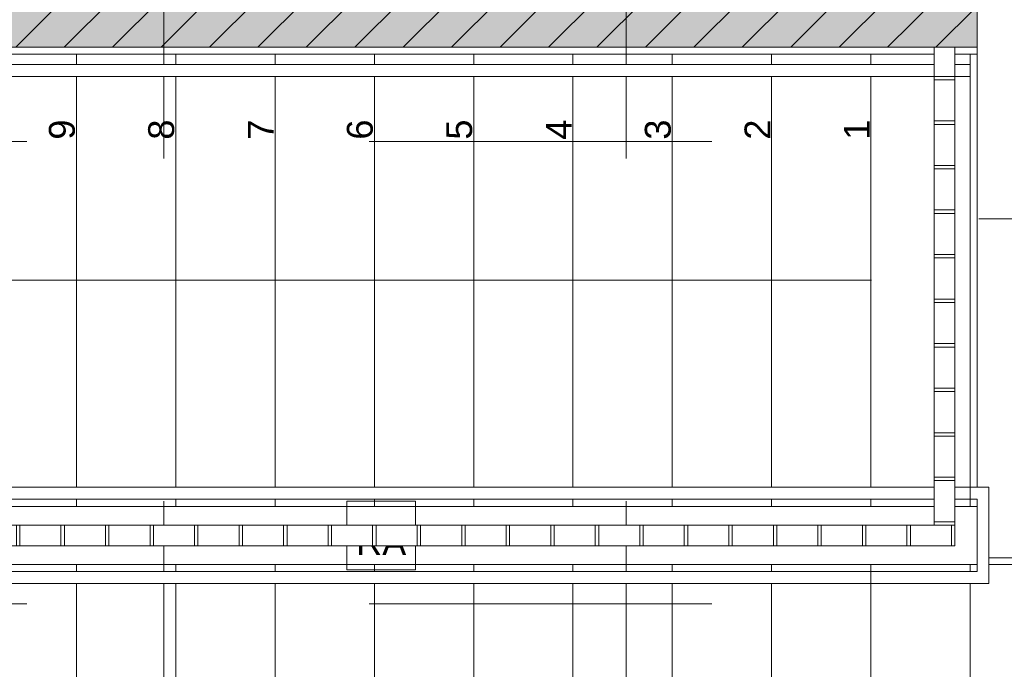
# Model space of a CAD drawing. Header units: metres. Extents: x -49 to 152, y -127 to 99.
# Tile 45 of 177: x -20.67 to -17.8, y -20.44 to -18.54. Entities that reach past the tile are written whole.
import ezdxf
from ezdxf.enums import TextEntityAlignment as Align

# ---------------------------------------------------------------- set-up
doc = ezdxf.new("R2010")
doc.units = ezdxf.units.M
doc.header["$PDMODE"] = 1
doc.header["$PDSIZE"] = -2
doc.linetypes.add('Raster 01', pattern=[2, 1, -1])
doc.layers.get('0').update_dxf_attribs({"lineweight": 25})
for name, color, linetype, lineweight, true_color in [('013_Beton und Stahlbetonarbeiten-000 Sichtbeton-341 tragende In', 5, 'Continuous', 5, 0x0000ff), ('013_Beton und Stahlbetonarbeiten-350 Stahlbeton Treppe Ansicht', 7, 'Continuous', 9, 0xa6a6a6), ('AV1-Raster', 7, 'Raster 01', 9, 0xa6a6a6)]:
    doc.layers.add(name, color=color, linetype=linetype, lineweight=lineweight, true_color=true_color)
for name, color, linetype, lineweight in [('013_Beton und Stahlbetonarbeiten-340 Innenwände', 7, 'Continuous', 18), ('031_Metallbauarbeiten-340 Treppen Geländer', 7, 'Continuous', 9), ('_1.35m (3D)', 7, 'Continuous', 9), ('_OG 3 (2D)', 7, 'Continuous', 9), ('_OG 3 - DS (2D)', 7, 'Continuous', 9), ('AV1-Brandschutzkonzept-Brandschutzkonzept', 7, 'Continuous', 5), ('Bemaßung-Bemaßung', 7, 'Continuous', 9), ('Keine', 7, 'Continuous', 9)]:
    doc.layers.add(name, color=color, linetype=linetype, lineweight=lineweight)
doc.layers.get('0').freeze()
doc.styles.add('Arial', font='arial.ttf')
doc.dimstyles.new('COE 50', dxfattribs={"dimtxt": 100.872396, "dimasz": 0.001414, "dimexe": 0.001, "dimexo": 0.01, "dimgap": 0.001, "dimtad": 1, "dimdec": 3, "dimtxsty": 'Arial', "dimblk": 'VW_SLASH-3', "dimblk1": 'VW_SLASH-3', "dimblk2": 'VW_SLASH-3', "dimcen": 0, "dimadec": 3, "dimazin": 0, "dimtfac": 0.8, "dimtdec": 3, "dimtix": 1, "dimtmove": 0, "dimatfit": 0, "dimldrblk": 'VW_SLASH-2', "dimfxl": 0.002, "dimfxlon": 1, "dimfrac": 2, "dimtolj": 1, "dimarcsym": 0})

# ---------------------------------------------------------------- blocks, each defined once
blk = doc.blocks.new('Group-4')
at = {"layer": 'AV1-Raster'}
for p, q in [((-20.25, -22.95), (-20.25, 1.35)), ((-18.9, -22.95), (-18.9, 1.35)), ((1.35, -18.9), (-40.5, -18.9)), ((1.35, -20.25), (-40.5, -20.25))]:
    blk.add_line(p, q, dxfattribs=at)
blk = doc.blocks.new('1.35m (3D)')
at = {"layer": 'AV1-Raster', "color": 7}
blk.add_blockref('Group-4', (0, 0), dxfattribs=at)
blk = doc.blocks.new('Group-43')
at = {"color": 255, "linetype": 'Continuous', "lineweight": 9, "transparency": 33554687}
blk.add_wipeout([(-19.715, -19.95), (-19.515, -19.95), (-19.515, -20.15), (-19.715, -20.15)], dxfattribs=at).dxf.layer = 'AV1-Brandschutzkonzept-Brandschutzkonzept'
at = {"layer": 'AV1-Brandschutzkonzept-Brandschutzkonzept', "color": 1, "linetype": 'Continuous', "lineweight": 9, "true_color": 0xff0000, "transparency": 33554687, "flags": 128}
blk.add_lwpolyline([(-19.715, -19.95), (-19.515, -19.95), (-19.515, -20.15), (-19.715, -20.15)], close=True, dxfattribs=at)
at = {"layer": 'AV1-Brandschutzkonzept-Brandschutzkonzept', "insert": (-19.615, -20.1073), "char_height": 0.0756, "attachment_point": 8, "line_spacing_factor": 0.967004, "style": 'Arial'}
blk.add_mtext('RA', dxfattribs=at)
blk = doc.blocks.new('Group-44')
at = {"layer": 'AV1-Brandschutzkonzept-Brandschutzkonzept', "color": 7}
blk.add_blockref('Group-43', (0, 0), dxfattribs=at)
blk = doc.blocks.new('OG 3 - DS (2D)')
at = {"layer": 'AV1-Brandschutzkonzept-Brandschutzkonzept', "color": 7, "transparency": 33554687}
blk.add_blockref('Group-44', (0, 0), dxfattribs=at)
blk = doc.blocks.new('Group-77')
at = {"layer": '013_Beton und Stahlbetonarbeiten-350 Stahlbeton Treppe Ansicht', "color": 7, "linetype": 'Raster 01'}
blk.add_line((-17.875, -21.475), (-17.875, -18.625), dxfattribs=at)
at = {"layer": '013_Beton und Stahlbetonarbeiten-350 Stahlbeton Treppe Ansicht', "linetype": 'Continuous'}
for p, q in [((-19.635, -18.645), (-21.515, -18.645)), ((-20.505, -18.645), (-20.505, -19.965)), ((-20.215, -18.645), (-20.215, -19.965)), ((-19.925, -18.645), (-19.925, -19.965)), ((-19.635, -18.645), (-19.635, -19.965)), ((-19.345, -19.305), (-19.345, -19.965)), ((-20.505, -20.135), (-20.505, -21.455)), ((-20.215, -20.135), (-20.215, -21.455)), ((-19.925, -20.135), (-19.925, -21.455)), ((-19.635, -20.135), (-19.635, -21.455)), ((-19.345, -20.135), (-19.345, -21.455)), ((-19.055, -20.135), (-19.055, -21.455)), ((-18.765, -20.135), (-18.765, -21.455)), ((-18.475, -20.135), (-18.475, -21.455)), ((-18.185, -21.455), (-18.185, -20.135)), ((-17.895, -21.455), (-17.895, -20.135))]:
    blk.add_line(p, q, dxfattribs=at)
at = {"layer": '013_Beton und Stahlbetonarbeiten-350 Stahlbeton Treppe Ansicht', "color": 8}
for p, q in [((-19.345, -18.645), (-19.345, -19.305)), ((-19.055, -18.645), (-19.055, -19.965)), ((-18.765, -18.645), (-18.765, -19.965)), ((-18.475, -19.965), (-18.475, -18.645)), ((-18.185, -18.645), (-18.185, -19.965)), ((-17.895, -18.645), (-17.895, -19.965)), ((-19.055, -19.965), (-17.875, -19.965))]:
    blk.add_line(p, q, dxfattribs=at)
at = {"layer": '013_Beton und Stahlbetonarbeiten-350 Stahlbeton Treppe Ansicht', "color": 252, "linetype": 'Continuous', "true_color": 0x888888}
for p, q in [((-21.515, -19.965), (-19.055, -19.965)), ((-21.515, -20.135), (-17.755, -20.135))]:
    blk.add_line(p, q, dxfattribs=at)
at = {"layer": '013_Beton und Stahlbetonarbeiten-350 Stahlbeton Treppe Ansicht', "color": 7, "linetype": 'Continuous', "flags": 128}
blk.add_lwpolyline([(-17.735, -21.475), (-17.735, -20.115), (-17.875, -20.115), (-17.875, -19.98), (-17.875, -18.625)], dxfattribs=at)
at = {"layer": '013_Beton und Stahlbetonarbeiten-350 Stahlbeton Treppe Ansicht', "color": 8, "flags": 128}
blk.add_lwpolyline([(-17.875, -18.645), (-19.2709, -18.645), (-19.635, -18.645)], dxfattribs=at)
at = {"layer": '013_Beton und Stahlbetonarbeiten-350 Stahlbeton Treppe Ansicht', "color": 8, "linetype": 'Continuous', "lineweight": 18, "transparency": 33554687, "flags": 128}
blk.add_lwpolyline([(-18.185, -20.795), (-22.1, -20.795), (-22.1, -19.305), (-18.185, -19.305)], dxfattribs=at)
at = {"layer": '013_Beton und Stahlbetonarbeiten-350 Stahlbeton Treppe Ansicht', "color": 8, "linetype": 'Continuous', "lineweight": 18, "transparency": 33554687}
blk.add_circle((-18.185, -19.305), 0.001, dxfattribs=at)
at = {"layer": '013_Beton und Stahlbetonarbeiten-350 Stahlbeton Treppe Ansicht', "char_height": 0.0757, "attachment_point": 7, "rotation": 90, "line_spacing_factor": 0.971931, "style": 'Arial'}
for s, insert in [('9', (-20.5085, -18.8948, -3.29)), ('8', (-20.2185, -18.8948, -3.29)), ('7', (-19.9285, -18.8948, -3.29)), ('6', (-19.6385, -18.8948, -3.29))]:
    blk.add_mtext(s, dxfattribs=dict(at, insert=insert))
at = {"layer": '013_Beton und Stahlbetonarbeiten-350 Stahlbeton Treppe Ansicht', "color": 7, "char_height": 0.0757, "attachment_point": 7, "rotation": 90, "line_spacing_factor": 0.971931, "style": 'Arial'}
for s, insert in [('5', (-19.3485, -18.8948, -3.29)), ('4', (-19.0585, -18.8948, -3.29)), ('3', (-18.7685, -18.8948, -3.29)), ('2', (-18.4785, -18.8948, -3.29)), ('1', (-18.1885, -18.8948, -3.29))]:
    blk.add_mtext(s, dxfattribs=dict(at, insert=insert))
blk = doc.blocks.new('Group-78')
at = {"color": 255, "linetype": 'Continuous', "lineweight": 13, "transparency": 33554687}
blk.add_wipeout([(-18.185, -20.1906), (-17.8413, -20.1906), (-17.8413, -19.9094), (-17.895, -19.9094), (-17.895, -19.9444), (-17.875, -19.9444), (-17.875, -20.1556), (-18.185, -20.1556)], dxfattribs=at).dxf.layer = '031_Metallbauarbeiten-340 Treppen Geländer'
at = {"layer": '031_Metallbauarbeiten-340 Treppen Geländer', "color": 8, "linetype": 'Continuous', "lineweight": 13, "flags": 128}
blk.add_lwpolyline([(-18.185, -20.1906), (-17.8413, -20.1906), (-17.8413, -19.9094), (-17.895, -19.9094), (-17.895, -19.9444), (-17.875, -19.9444), (-17.875, -20.1556), (-18.185, -20.1556)], close=True, dxfattribs=at)
at = {"color": 255, "linetype": 'Continuous', "lineweight": 9, "transparency": 33554687}
for points in [[(-21.085, -19.9094), (-17.895, -19.9094), (-17.895, -19.9444), (-21.085, -19.9444)], [(-21.375, -20.1556), (-18.185, -20.1556), (-18.185, -20.1906), (-21.375, -20.1906)]]:
    blk.add_wipeout(points, dxfattribs=at).dxf.layer = '031_Metallbauarbeiten-340 Treppen Geländer'
at = {"layer": '031_Metallbauarbeiten-340 Treppen Geländer', "color": 253, "linetype": 'Continuous', "lineweight": 9, "flags": 128}
for points in [[(-21.085, -19.9094), (-17.895, -19.9094), (-17.895, -19.9444), (-21.085, -19.9444)], [(-21.375, -20.1556), (-18.185, -20.1556), (-18.185, -20.1906), (-21.375, -20.1906)]]:
    blk.add_lwpolyline(points, close=True, dxfattribs=at)
blk = doc.blocks.new('Group-79')
at = {"color": 255, "linetype": 'Continuous', "lineweight": 9}
blk.add_wipeout([(-21.085, -18.675), (-17.895, -18.675), (-17.895, -18.71), (-21.085, -18.71)], dxfattribs=at).dxf.layer = '031_Metallbauarbeiten-340 Treppen Geländer'
at = {"layer": '031_Metallbauarbeiten-340 Treppen Geländer', "color": 253, "linetype": 'Continuous', "lineweight": 9, "flags": 128}
blk.add_lwpolyline([(-21.085, -18.675), (-17.895, -18.675), (-17.895, -18.71), (-21.085, -18.71)], close=True, dxfattribs=at)
blk = doc.blocks.new('Höhenkoten - Symbol - 1')
at = {"layer": 'Keine', "linetype": 'Continuous', "lineweight": 0}
h = blk.add_hatch(color=7, dxfattribs=at)
edge = h.paths.add_edge_path()
edge.add_line((-0.475, 0.18), (-0.475, 0))
edge.add_line((-0.475, 0), (-0.295, 0))
edge.add_arc((-0.475, 0), 0.18, 0, 90)
edge.add_line((-0.475, 0.18), (-0.475, 0.18))
h = blk.add_hatch(color=7, dxfattribs=at)
edge = h.paths.add_edge_path()
edge.add_arc((-0.475, 0), 0.18, 180, 270)
edge.add_line((-0.475, -0.18), (-0.475, 0))
edge.add_line((-0.475, 0), (-0.655, 0))
at = {"layer": 'Keine', "color": 7, "linetype": 'Continuous', "lineweight": 13}
for p, q in [((-0.475, 0.3), (-0.475, -0.3)), ((-0.775, 0), (0.775, 0))]:
    blk.add_line(p, q, dxfattribs=at)
at = {"layer": 'Keine', "color": 7, "linetype": 'Continuous', "lineweight": 13, "flags": 128}
for points in [[(-0.655, 0), (-0.475, 0), (-0.475, 0.18, 0.414214), (-0.655, 0)], [(-0.475, 0.18), (-0.475, 0), (-0.295, 0, 0.414214), (-0.475, 0.18)], [(-0.655, 0, 0.414214), (-0.475, -0.18), (-0.475, 0)], [(-0.475, 0), (-0.475, -0.18, 0.414214), (-0.295, 0)]]:
    blk.add_lwpolyline(points, format="xyb", close=True, dxfattribs=at)
at = {"layer": 'Keine', "color": 7, "transparency": 33554687, "line_spacing_factor": 0.969122, "style": 'Arial'}
for s, insert, char_height, attachment_point in [('OKFF', (0.175, 0.0046), 0.10087, 9), ('m', (0.775, 0.0046), 0.1009, 9), ('OKRB', (0.175, -0.0268), 0.10087, 3), ('m', (0.775, -0.0268), 0.1009, 3)]:
    blk.add_mtext(s, dxfattribs=dict(at, insert=insert, char_height=char_height, attachment_point=attachment_point))
at = {"layer": 'Keine', "color": 7, "transparency": 33554687, "style": 'Arial'}
blk.add_attdef('OKFF', text='', height=0.1009, dxfattribs=at).set_placement((0.625, 0), align=Align.BOTTOM_RIGHT)
blk.add_attdef('OKRB', text='', height=0.1009, dxfattribs=at).set_placement((0.625, -0.0268), align=Align.TOP_RIGHT)
blk = doc.blocks.new('VW_SLASH-3')
at = {"color": 0, "linetype": 'ByBlock', "lineweight": -2, "transparency": 16777216}
blk.add_line((0, 0), (-1, 0), dxfattribs=at)
at = {"color": 0, "linetype": 'Continuous', "lineweight": 15, "transparency": 16777216, "flags": 128}
blk.add_lwpolyline([(0.5, 0.5), (-0.5, -0.5)], dxfattribs=at)
blk = doc.blocks.new('*D736')
at = {"layer": 'Bemaßung-Bemaßung', "color": 0, "linetype": 'Continuous', "lineweight": -2}
for p, q in [((-23.075, -23.175), (-23.075, -23.325)), ((-17.875, -23.175), (-17.875, -23.325)), ((-17.9457, -23.275), (-23.0043, -23.275))]:
    blk.add_line(p, q, dxfattribs=at)
at = {"layer": 'Defpoints', "color": 0}
for p in [(-17.875, -18.625), (-23.075, -21.475), (-23.075, -23.275)]:
    blk.add_point(p, dxfattribs=at)
at = {"layer": 'Bemaßung-Bemaßung', "color": 0, "lineweight": -2, "xscale": 0.070693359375, "yscale": 0.070693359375, "zscale": 0.070693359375, "rotation": 180}
blk.add_blockref('VW_SLASH-3', (-23.075, -23.275), dxfattribs=at)
at = {"layer": 'Bemaßung-Bemaßung', "color": 0, "lineweight": -2, "xscale": 0.070693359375, "yscale": 0.070693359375, "zscale": 0.070693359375}
blk.add_blockref('VW_SLASH-3', (-17.875, -23.275), dxfattribs=at)
at = {"layer": 'Bemaßung-Bemaßung', "color": 0, "insert": (-20.475, -23.1644), "char_height": 0.10087, "attachment_point": 5, "style": 'Arial'}
blk.add_mtext('\\A1;5,20', dxfattribs=at)
blk = doc.blocks.new('VW_SLASH-2')
at = {"color": 0, "linetype": 'ByBlock', "lineweight": -2, "transparency": 16777216}
blk.add_line((0, 0), (-1, 0), dxfattribs=at)
at = {"color": 0, "linetype": 'Continuous', "lineweight": 15, "transparency": 16777216, "flags": 128}
blk.add_lwpolyline([(0.5, 0.5), (-0.5, -0.5)], dxfattribs=at)
blk = doc.blocks.new('*D737')
at = {"layer": 'Bemaßung-Bemaßung', "color": 0, "linetype": 'Continuous', "lineweight": -2}
for p, q in [((-17.875, -23.175), (-17.875, -23.325)), ((-16.325, -23.175), (-16.325, -23.325)), ((-16.3957, -23.275), (-17.8043, -23.275))]:
    blk.add_line(p, q, dxfattribs=at)
at = {"layer": 'Defpoints', "color": 0}
for p in [(-17.875, -18.625), (-16.325, -21.475), (-17.875, -23.275)]:
    blk.add_point(p, dxfattribs=at)
at = {"layer": 'Bemaßung-Bemaßung', "color": 0, "lineweight": -2, "xscale": 0.070693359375, "yscale": 0.070693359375, "zscale": 0.070693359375, "rotation": 180}
blk.add_blockref('VW_SLASH-3', (-17.875, -23.275), dxfattribs=at)
at = {"layer": 'Bemaßung-Bemaßung', "color": 0, "lineweight": -2, "xscale": 0.070693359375, "yscale": 0.070693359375, "zscale": 0.070693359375}
blk.add_blockref('VW_SLASH-3', (-16.325, -23.275), dxfattribs=at)
at = {"layer": 'Bemaßung-Bemaßung', "color": 0, "insert": (-17.1, -23.1644), "char_height": 0.10087, "attachment_point": 5, "style": 'Arial'}
blk.add_mtext('\\A1;1,55', dxfattribs=at)
blk = doc.blocks.new('Group-665')
at = {"color": 255, "linetype": 'Continuous', "lineweight": 13, "transparency": 33554687}
blk.add_wipeout([(-21.33, -20.08), (-17.94, -20.08), (-17.94, -20.02), (-21.33, -20.02)], dxfattribs=at).dxf.layer = '031_Metallbauarbeiten-340 Treppen Geländer'
at = {"layer": '031_Metallbauarbeiten-340 Treppen Geländer', "color": 8, "linetype": 'Continuous', "lineweight": 13, "transparency": 33554687, "flags": 128}
blk.add_lwpolyline([(-21.33, -20.08), (-17.94, -20.08), (-17.94, -20.02), (-21.33, -20.02)], close=True, dxfattribs=at)
at = {"color": 255, "linetype": 'Continuous', "lineweight": 13, "transparency": 33554687}
for points in [[(-20.68, -20.08), (-20.67, -20.08), (-20.67, -20.02), (-20.68, -20.02)], [(-20.55, -20.08), (-20.54, -20.08), (-20.54, -20.02), (-20.55, -20.02)], [(-20.42, -20.08), (-20.41, -20.08), (-20.41, -20.02), (-20.42, -20.02)], [(-20.29, -20.08), (-20.28, -20.08), (-20.28, -20.02), (-20.29, -20.02)], [(-20.16, -20.08), (-20.15, -20.08), (-20.15, -20.02), (-20.16, -20.02)], [(-20.03, -20.08), (-20.02, -20.08), (-20.02, -20.02), (-20.03, -20.02)], [(-19.9, -20.08), (-19.89, -20.08), (-19.89, -20.02), (-19.9, -20.02)], [(-19.77, -20.08), (-19.76, -20.08), (-19.76, -20.02), (-19.77, -20.02)], [(-19.64, -20.08), (-19.63, -20.08), (-19.63, -20.02), (-19.64, -20.02)], [(-19.51, -20.08), (-19.5, -20.08), (-19.5, -20.02), (-19.51, -20.02)], [(-19.38, -20.08), (-19.37, -20.08), (-19.37, -20.02), (-19.38, -20.02)], [(-19.25, -20.08), (-19.24, -20.08), (-19.24, -20.02), (-19.25, -20.02)], [(-19.12, -20.08), (-19.11, -20.08), (-19.11, -20.02), (-19.12, -20.02)], [(-18.99, -20.08), (-18.98, -20.08), (-18.98, -20.02), (-18.99, -20.02)], [(-18.86, -20.08), (-18.85, -20.08), (-18.85, -20.02), (-18.86, -20.02)], [(-18.73, -20.08), (-18.72, -20.08), (-18.72, -20.02), (-18.73, -20.02)], [(-18.6, -20.08), (-18.59, -20.08), (-18.59, -20.02), (-18.6, -20.02)], [(-18.47, -20.08), (-18.46, -20.08), (-18.46, -20.02), (-18.47, -20.02)], [(-18.34, -20.08), (-18.33, -20.08), (-18.33, -20.02), (-18.34, -20.02)], [(-18.21, -20.08), (-18.2, -20.08), (-18.2, -20.02), (-18.21, -20.02)], [(-18.08, -20.08), (-18.07, -20.08), (-18.07, -20.02), (-18.08, -20.02)], [(-17.95, -20.08), (-17.94, -20.08), (-17.94, -20.02), (-17.95, -20.02)]]:
    blk.add_wipeout(points, dxfattribs=at).translate(0, 0, -3.29).dxf.layer = '031_Metallbauarbeiten-340 Treppen Geländer'
at = {"layer": '031_Metallbauarbeiten-340 Treppen Geländer', "color": 7, "linetype": 'Continuous', "lineweight": 13, "transparency": 33554687, "flags": 128}
for points in [[(-20.68, -20.08), (-20.67, -20.08), (-20.67, -20.02), (-20.68, -20.02)], [(-20.55, -20.08), (-20.54, -20.08), (-20.54, -20.02), (-20.55, -20.02)], [(-20.42, -20.08), (-20.41, -20.08), (-20.41, -20.02), (-20.42, -20.02)], [(-20.29, -20.08), (-20.28, -20.08), (-20.28, -20.02), (-20.29, -20.02)], [(-20.16, -20.08), (-20.15, -20.08), (-20.15, -20.02), (-20.16, -20.02)], [(-20.03, -20.08), (-20.02, -20.08), (-20.02, -20.02), (-20.03, -20.02)], [(-19.9, -20.08), (-19.89, -20.08), (-19.89, -20.02), (-19.9, -20.02)], [(-19.77, -20.08), (-19.76, -20.08), (-19.76, -20.02), (-19.77, -20.02)], [(-19.64, -20.08), (-19.63, -20.08), (-19.63, -20.02), (-19.64, -20.02)], [(-19.51, -20.08), (-19.5, -20.08), (-19.5, -20.02), (-19.51, -20.02)], [(-19.38, -20.08), (-19.37, -20.08), (-19.37, -20.02), (-19.38, -20.02)], [(-19.25, -20.08), (-19.24, -20.08), (-19.24, -20.02), (-19.25, -20.02)], [(-19.12, -20.08), (-19.11, -20.08), (-19.11, -20.02), (-19.12, -20.02)], [(-18.99, -20.08), (-18.98, -20.08), (-18.98, -20.02), (-18.99, -20.02)], [(-18.86, -20.08), (-18.85, -20.08), (-18.85, -20.02), (-18.86, -20.02)], [(-18.73, -20.08), (-18.72, -20.08), (-18.72, -20.02), (-18.73, -20.02)], [(-18.6, -20.08), (-18.59, -20.08), (-18.59, -20.02), (-18.6, -20.02)], [(-18.47, -20.08), (-18.46, -20.08), (-18.46, -20.02), (-18.47, -20.02)], [(-18.34, -20.08), (-18.33, -20.08), (-18.33, -20.02), (-18.34, -20.02)], [(-18.21, -20.08), (-18.2, -20.08), (-18.2, -20.02), (-18.21, -20.02)], [(-18.08, -20.08), (-18.07, -20.08), (-18.07, -20.02), (-18.08, -20.02)], [(-17.95, -20.08), (-17.94, -20.08), (-17.94, -20.02), (-17.95, -20.02)]]:
    blk.add_lwpolyline(points, close=True, dxfattribs=at)
at = {"color": 255, "linetype": 'Continuous', "lineweight": 13, "transparency": 33554687}
blk.add_wipeout([(-18, -18.625), (-17.94, -18.625), (-17.94, -20.02), (-18, -20.02)], dxfattribs=at).dxf.layer = '031_Metallbauarbeiten-340 Treppen Geländer'
at = {"layer": '031_Metallbauarbeiten-340 Treppen Geländer', "color": 8, "linetype": 'Continuous', "lineweight": 13, "transparency": 33554687, "flags": 128}
blk.add_lwpolyline([(-18, -18.625), (-17.94, -18.625), (-17.94, -20.02), (-18, -20.02)], close=True, dxfattribs=at)
at = {"color": 255, "linetype": 'Continuous', "lineweight": 13, "transparency": 33554687}
for points in [[(-17.94, -18.72), (-17.94, -18.71), (-18, -18.71), (-18, -18.72)], [(-17.94, -18.85), (-17.94, -18.84), (-18, -18.84), (-18, -18.85)], [(-17.94, -18.98), (-17.94, -18.97), (-18, -18.97), (-18, -18.98)], [(-17.94, -19.11), (-17.94, -19.1), (-18, -19.1), (-18, -19.11)], [(-17.94, -19.24), (-17.94, -19.23), (-18, -19.23), (-18, -19.24)], [(-17.94, -19.37), (-17.94, -19.36), (-18, -19.36), (-18, -19.37)], [(-17.94, -19.5), (-17.94, -19.49), (-18, -19.49), (-18, -19.5)], [(-17.94, -19.63), (-17.94, -19.62), (-18, -19.62), (-18, -19.63)], [(-17.94, -19.76), (-17.94, -19.75), (-18, -19.75), (-18, -19.76)], [(-17.94, -19.89), (-17.94, -19.88), (-18, -19.88), (-18, -19.89)], [(-17.94, -20.02), (-17.94, -20.01), (-18, -20.01), (-18, -20.02)]]:
    blk.add_wipeout(points, dxfattribs=at).translate(0, 0, -3.29).dxf.layer = '031_Metallbauarbeiten-340 Treppen Geländer'
at = {"layer": '031_Metallbauarbeiten-340 Treppen Geländer', "color": 7, "linetype": 'Continuous', "lineweight": 13, "transparency": 33554687, "flags": 128}
for points in [[(-17.94, -18.72), (-17.94, -18.71), (-18, -18.71), (-18, -18.72)], [(-17.94, -18.85), (-17.94, -18.84), (-18, -18.84), (-18, -18.85)], [(-17.94, -18.98), (-17.94, -18.97), (-18, -18.97), (-18, -18.98)], [(-17.94, -19.11), (-17.94, -19.1), (-18, -19.1), (-18, -19.11)], [(-17.94, -19.24), (-17.94, -19.23), (-18, -19.23), (-18, -19.24)], [(-17.94, -19.37), (-17.94, -19.36), (-18, -19.36), (-18, -19.37)], [(-17.94, -19.5), (-17.94, -19.49), (-18, -19.49), (-18, -19.5)], [(-17.94, -19.63), (-17.94, -19.62), (-18, -19.62), (-18, -19.63)], [(-17.94, -19.76), (-17.94, -19.75), (-18, -19.75), (-18, -19.76)], [(-17.94, -19.89), (-17.94, -19.88), (-18, -19.88), (-18, -19.89)], [(-17.94, -20.02), (-17.94, -20.01), (-18, -20.01), (-18, -20.02)]]:
    blk.add_lwpolyline(points, close=True, dxfattribs=at)
blk = doc.blocks.new('Group-666')
at = {"layer": '031_Metallbauarbeiten-340 Treppen Geländer', "color": 7}
blk.add_blockref('Group-665', (0, 0), dxfattribs=at)
blk = doc.blocks.new('OG 3 (2D)')
at = {"layer": '013_Beton und Stahlbetonarbeiten-350 Stahlbeton Treppe Ansicht', "color": 7}
blk.add_blockref('Group-77', (0, 0), dxfattribs=at)
at = {"layer": '031_Metallbauarbeiten-340 Treppen Geländer', "color": 7}
blk.add_blockref('Group-78', (0, 0), dxfattribs=at)
blk.add_blockref('Group-79', (0, 0), dxfattribs=at)
at = {"layer": '013_Beton und Stahlbetonarbeiten-000 Sichtbeton-341 tragende In', "linetype": 'Continuous', "lineweight": 0}
blk.add_hatch(color=30, dxfattribs=at).paths.add_polyline_path([(-22.825, -18.625), (-17.875, -18.625), (-17.875, -16.325), (-17.925, -16.325), (-17.925, -18.575), (-22.875, -18.575), (-22.875, -21.525), (-22.825, -21.475)])
at = {"layer": '013_Beton und Stahlbetonarbeiten-340 Innenwände', "linetype": 'Continuous', "lineweight": 0, "true_color": 0xc0c0c0}
blk.add_hatch(color=9, dxfattribs=at).paths.add_polyline_path([(-20.875, -16.875), (-20.875, -16.075), (-17.875, -16.075), (-17.875, -18.625), (-22.825, -18.625), (-22.825, -21.475), (-23.075, -21.475), (-23.075, -18.375), (-20.875, -18.375), (-20.875, -17.975), (-20.625, -17.975), (-20.625, -18.375), (-18.125, -18.375), (-18.125, -16.325), (-20.625, -16.325), (-20.625, -16.875)])
at = {"layer": '013_Beton und Stahlbetonarbeiten-340 Innenwände', "linetype": 'Continuous', "lineweight": 13}
h = blk.add_hatch(dxfattribs=at)
h.set_pattern_fill('Stahlbeton', color=251, style=0, pattern_type=2)
h.set_pattern_definition([(45, (0, 0), (0.07071068, -0.07071068), [0.025, -0.025])])
h.paths.add_polyline_path([(-20.875, -16.875), (-20.875, -16.075), (-17.875, -16.075), (-17.875, -18.625), (-22.825, -18.625), (-22.825, -21.475), (-23.075, -21.475), (-23.075, -18.375), (-20.875, -18.375), (-20.875, -17.975), (-20.625, -17.975), (-20.625, -18.375), (-18.125, -18.375), (-18.125, -16.325), (-20.625, -16.325), (-20.625, -16.875)])
h = blk.add_hatch(dxfattribs=at)
h.set_pattern_fill('Stahlbeton-1', color=251, style=0, pattern_type=2)
h.set_pattern_definition([(-135, (0.03106, -0.03313), (0.07071068, -0.07071068), [])])
h.paths.add_polyline_path([(-20.875, -16.875), (-20.875, -16.075), (-17.875, -16.075), (-17.875, -18.625), (-22.825, -18.625), (-22.825, -21.475), (-23.075, -21.475), (-23.075, -18.375), (-20.875, -18.375), (-20.875, -17.975), (-20.625, -17.975), (-20.625, -18.375), (-18.125, -18.375), (-18.125, -16.325), (-20.625, -16.325), (-20.625, -16.875)])
at = {"layer": '013_Beton und Stahlbetonarbeiten-340 Innenwände', "flags": 128}
blk.add_lwpolyline([(-20.875, -16.875), (-20.875, -16.075), (-17.875, -16.075), (-17.875, -18.625), (-22.825, -18.625), (-22.825, -21.475), (-23.075, -21.475), (-23.075, -18.375), (-20.875, -18.375), (-20.875, -17.975), (-20.625, -17.975), (-20.625, -18.375), (-18.125, -18.375), (-18.125, -16.325), (-20.625, -16.325), (-20.625, -16.875)], close=True, dxfattribs=at)
at = {"layer": 'Bemaßung-Bemaßung', "color": 7, "transparency": 33554687, "rotation": 359.9999999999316}
blk.add_blockref('Höhenkoten - Symbol - 1', (-17.095, -19.1257), dxfattribs=at).add_auto_attribs({'OKFF': '+11.10', 'OKRB': '+10.90'})
at = {"layer": 'Bemaßung-Bemaßung', "linetype": 'Continuous'}
for base, p1, p2, text, picture, middle in [((-23.075, -23.275), (-17.875, -18.625), (-23.075, -21.475), '5,20', '*D736', (-20.475, -23.1644)), ((-17.875, -23.275), (-16.325, -21.475), (-17.875, -18.625), '1,55', '*D737', (-17.1, -23.1644))]:
    dim = blk.add_linear_dim(base=base, p1=p1, p2=p2, text=text, dimstyle='COE 50', override={"dimtxt": 0.100872, "dimasz": 0.070693, "dimexe": 0.05, "dimgap": 0.05, "dimpost": '<>', "dimtxsty": 'Arial', "dimtmove": 2, "dimfxl": 0.1}, dxfattribs=at)
    dim.commit()
    dim.dimension.update_dxf_attribs({"geometry": picture, "text_midpoint": middle})
at = {"layer": '031_Metallbauarbeiten-340 Treppen Geländer', "color": 7}
blk.add_blockref('Group-666', (0, 0), dxfattribs=at)

msp = doc.modelspace()

# ---------------------------------------------------------------- block references
at = {"layer": '_1.35m (3D)'}
msp.add_blockref('1.35m (3D)', (0, 0), dxfattribs=at)

# ---------------------------------------------------------------- next in the draw order: block references
at = {"layer": '_OG 3 - DS (2D)'}
msp.add_blockref('OG 3 - DS (2D)', (0, 0), dxfattribs=at)

# ---------------------------------------------------------------- next in the draw order: block references
at = {"layer": '_OG 3 (2D)'}
msp.add_blockref('OG 3 (2D)', (0, 0), dxfattribs=at)

doc.saveas('drawing.dxf')
